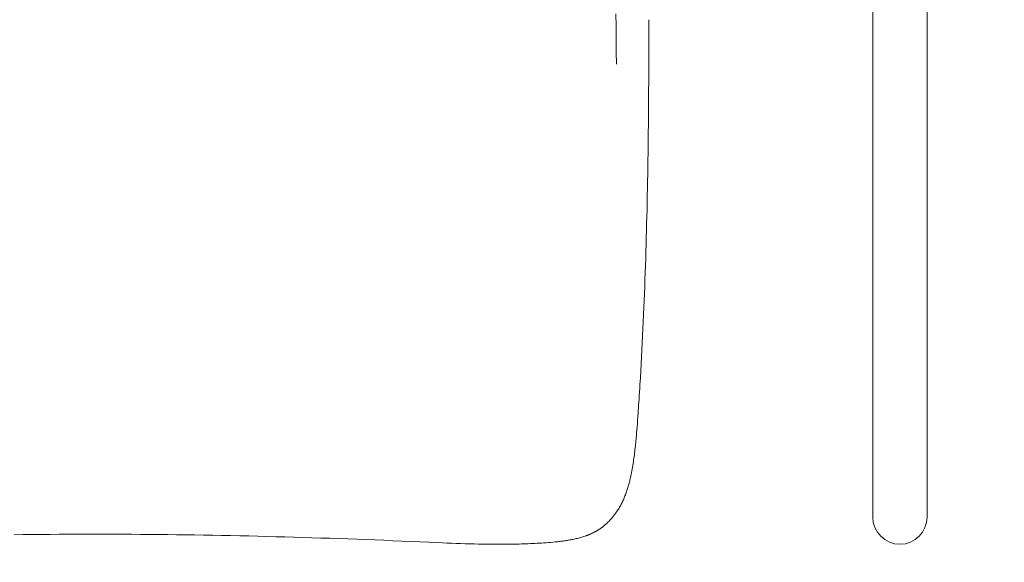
# Model space of a CAD drawing. Header units: millimetres. Extents: x 2016045 to 2079203, y -1576958 to -1542749.
# Tile 39 of 109: x 2032288 to 2032778, y -1557505 to -1557235. Entities that reach past the tile are written whole.
import ezdxf

# ---------------------------------------------------------------- set-up
doc = ezdxf.new("R2010")
doc.units = ezdxf.units.MM
doc.header["$MEASUREMENT"] = 0
doc.layers.add('Wymiarowanie', color=7, linetype='Continuous')
doc.layers.add('Wymiarowanie_Nr_pióra__1', color=7, linetype='Continuous', lineweight=0)
doc.layers.add('Wyposazenie Wew - Urzadzenia Sanitarne_Nr_pióra__6', color=8, linetype='Continuous', lineweight=0)
for name, color, linetype, lineweight, true_color in [('Wymiarowanie_Nr_pióra__3', 7, 'Continuous', 35, 0x008200), ('Wyposazenie Wew - Meble 3D_Nr_pióra__12', 7, 'Continuous', 5, 0x9f9f9f), ('Wyposazenie Wew - Urzadzenia Sanitarne_Nr_pióra__12', 7, 'Continuous', 5, 0x9f9f9f)]:
    doc.layers.add(name, color=color, linetype=linetype, lineweight=lineweight, true_color=true_color)
doc.styles.add('GENERATED_STYLE_1', font='arial.ttf')
doc.dimstyles.new('GENERATED_STYLE__3', dxfattribs={"dimtxt": 125, "dimasz": 114, "dimexe": 0.18, "dimexo": 0, "dimgap": 0.09, "dimtad": 1, "dimdec": 0, "dimlfac": 0.1, "dimzin": 0, "dimdsep": 46, "dimtxsty": 'GENERATED_STYLE_1', "dimblk": 'ARROWHEAD_2', "dimblk1": 'ARROWHEAD_2', "dimblk2": 'ARROWHEAD_2', "dimcen": 0.09, "dimclrd": 7, "dimclre": 7, "dimclrt": 7, "dimadec": 4, "dimazin": 0, "dimtfac": 1, "dimtdec": 4, "dimtmove": 0, "dimatfit": 3, "dimfxl": 0, "dimtolj": 1, "dimtzin": 0, "dimarcsym": 0})

# ---------------------------------------------------------------- blocks, each defined once
blk = doc.blocks.new('*D126', base_point=(1682719.62, -1237567.41))
at = {"layer": 'Wymiarowanie_Nr_pióra__1', "linetype": 'Continuous'}
for p, q in [((2044173.52, -1556060.94), (2043948.52, -1556060.94)), ((2044061.02, -1559800.94), (2044061.02, -1556060.94)), ((2044173.52, -1559800.94), (2043948.52, -1559800.94))]:
    blk.add_line(p, q, dxfattribs=at)
at = {"layer": 'Wymiarowanie_Nr_pióra__3', "linetype": 'Continuous'}
for p, q in [((2043986.02, -1556017.64), (2044136.02, -1556104.24)), ((2043986.02, -1559757.64), (2044136.02, -1559844.24))]:
    blk.add_line(p, q, dxfattribs=at)
at = {"layer": 'Wymiarowanie_Nr_pióra__1', "insert": (2044036.02, -1558073.23), "char_height": 125, "attachment_point": 7, "rotation": 90, "style": 'GENERATED_STYLE_1'}
blk.add_mtext('\\A1;{\\fArial|b0|i0|c238|p38;374}', dxfattribs=at)
blk = doc.blocks.new('ARROWHEAD_2')
at = {"color": 0, "linetype": 'Continuous', "lineweight": 0}
for p, q in [((-0.3781, -0.655), (0.3781, 0.655)), ((0, 0), (-1, 0))]:
    blk.add_line(p, q, dxfattribs=at)
blk = doc.blocks.new('*D143', base_point=(1682719.62, -1237567.41))
at = {"layer": 'Wymiarowanie_Nr_pióra__1', "linetype": 'Continuous'}
for p, q in [((2021278.91, -1556060.94), (2021053.91, -1556060.94)), ((2021166.41, -1559800.94), (2021166.41, -1556060.94)), ((2021278.91, -1559800.94), (2021053.91, -1559800.94))]:
    blk.add_line(p, q, dxfattribs=at)
at = {"layer": 'Wymiarowanie_Nr_pióra__3', "linetype": 'Continuous'}
for p, q in [((2021091.41, -1556017.64), (2021241.41, -1556104.24)), ((2021091.41, -1559757.64), (2021241.41, -1559844.24))]:
    blk.add_line(p, q, dxfattribs=at)
at = {"layer": 'Wymiarowanie_Nr_pióra__1', "insert": (2021141.41, -1558073.23), "char_height": 125, "attachment_point": 7, "rotation": 90, "style": 'GENERATED_STYLE_1'}
blk.add_mtext('\\A1;{\\fArial|b0|i0|c238|p38;374}', dxfattribs=at)

msp = doc.modelspace()

# ---------------------------------------------------------------- linework, layer by layer
at = {"layer": 'Wyposazenie Wew - Meble 3D_Nr_pióra__12', "linetype": 'Continuous'}
for p, q in [((2032712.16, -1556948.97), (2032712.16, -1557482.24)), ((2032739.2, -1556948.97), (2032739.2, -1557482.24))]:
    msp.add_line(p, q, dxfattribs=at)
msp.add_arc((2032725.68, -1557482.24), 13.52, 180, 0, dxfattribs=at)
at = {"layer": 'Wyposazenie Wew - Urzadzenia Sanitarne_Nr_pióra__12', "linetype": 'Continuous'}
for p, q in [((2032584.47, -1557232.06), (2032584.54, -1557238.33)), ((2032584.54, -1557238.33), (2032584.6, -1557244.59)), ((2032584.6, -1557244.59), (2032584.66, -1557250.86)), ((2032584.66, -1557250.86), (2032584.72, -1557257.13))]:
    msp.add_line(p, q, dxfattribs=at)
at = {"layer": 'Wyposazenie Wew - Urzadzenia Sanitarne_Nr_pióra__6', "linetype": 'Continuous'}
for p, q in [((2032600.83, -1557234.93), (2032600.83, -1557238.43)), ((2032600.83, -1557238.43), (2032600.83, -1557241.92)), ((2032600.83, -1557241.92), (2032600.83, -1557245.41)), ((2032600.82, -1557248.91), (2032600.81, -1557252.4)), ((2032600.83, -1557245.41), (2032600.82, -1557248.91)), ((2032600.81, -1557252.4), (2032600.8, -1557255.89)), ((2032600.79, -1557259.38), (2032600.78, -1557262.88)), ((2032600.8, -1557255.89), (2032600.79, -1557259.38)), ((2032600.78, -1557262.88), (2032600.76, -1557266.37)), ((2032600.76, -1557266.37), (2032600.74, -1557269.86)), ((2032600.72, -1557273.36), (2032600.69, -1557276.85)), ((2032600.74, -1557269.86), (2032600.72, -1557273.36)), ((2032600.69, -1557276.85), (2032600.66, -1557280.34)), ((2032600.63, -1557283.83), (2032600.6, -1557287.33)), ((2032600.66, -1557280.34), (2032600.63, -1557283.83)), ((2032600.6, -1557287.33), (2032600.56, -1557290.82)), ((2032600.56, -1557290.82), (2032600.52, -1557294.31)), ((2032600.48, -1557297.81), (2032600.43, -1557301.3)), ((2032600.52, -1557294.31), (2032600.48, -1557297.81)), ((2032600.43, -1557301.3), (2032600.38, -1557304.79)), ((2032600.33, -1557308.28), (2032600.27, -1557311.78)), ((2032600.38, -1557304.79), (2032600.33, -1557308.28)), ((2032600.27, -1557311.78), (2032600.21, -1557315.27)), ((2032600.21, -1557315.27), (2032600.14, -1557318.76)), ((2032600.07, -1557322.25), (2032600, -1557325.75)), ((2032600.14, -1557318.76), (2032600.07, -1557322.25)), ((2032600, -1557325.75), (2032599.93, -1557329.24)), ((2032599.84, -1557332.73), (2032599.76, -1557336.22)), ((2032599.93, -1557329.24), (2032599.84, -1557332.73)), ((2032599.76, -1557336.22), (2032599.67, -1557339.71)), ((2032599.67, -1557339.71), (2032599.58, -1557343.21)), ((2032599.48, -1557346.7), (2032599.38, -1557350.19)), ((2032599.58, -1557343.21), (2032599.48, -1557346.7)), ((2032599.38, -1557350.19), (2032599.27, -1557353.68)), ((2032599.16, -1557357.17), (2032599.04, -1557360.66)), ((2032599.27, -1557353.68), (2032599.16, -1557357.17)), ((2032599.04, -1557360.66), (2032598.92, -1557364.15)), ((2032598.92, -1557364.15), (2032598.79, -1557367.64)), ((2032598.66, -1557371.13), (2032598.52, -1557374.62)), ((2032598.79, -1557367.64), (2032598.66, -1557371.13)), ((2032598.52, -1557374.62), (2032598.38, -1557378.11)), ((2032598.23, -1557381.6), (2032598.08, -1557385.09)), ((2032598.38, -1557378.11), (2032598.23, -1557381.6)), ((2032598.08, -1557385.09), (2032597.92, -1557388.58)), ((2032597.92, -1557388.58), (2032597.75, -1557392.07)), ((2032597.58, -1557395.56), (2032597.4, -1557399.05)), ((2032597.75, -1557392.07), (2032597.58, -1557395.56)), ((2032597.4, -1557399.05), (2032597.22, -1557402.54)), ((2032597.03, -1557406.03), (2032596.83, -1557409.51)), ((2032597.22, -1557402.54), (2032597.03, -1557406.03)), ((2032596.83, -1557409.51), (2032596.63, -1557413)), ((2032596.63, -1557413), (2032596.41, -1557416.49)), ((2032596.2, -1557419.97), (2032596.09, -1557421.72)), ((2032596.31, -1557418.23), (2032596.2, -1557419.97)), ((2032596.41, -1557416.49), (2032596.31, -1557418.23)), ((2032595.97, -1557423.46), (2032595.74, -1557426.94)), ((2032596.09, -1557421.72), (2032595.97, -1557423.46)), ((2032595.5, -1557430.43), (2032595.38, -1557432.17)), ((2032595.74, -1557426.94), (2032595.5, -1557430.43)), ((2032595.13, -1557435.65), (2032595, -1557437.4)), ((2032595.26, -1557433.91), (2032595.13, -1557435.65)), ((2032595.38, -1557432.17), (2032595.26, -1557433.91)), ((2032594.79, -1557440.01), (2032594.72, -1557440.88)), ((2032594.86, -1557439.14), (2032594.79, -1557440.01)), ((2032595, -1557437.4), (2032594.86, -1557439.14)), ((2032594.33, -1557445.23), (2032594.24, -1557446.1)), ((2032594.41, -1557444.36), (2032594.33, -1557445.23)), ((2032594.49, -1557443.49), (2032594.41, -1557444.36)), ((2032594.57, -1557442.62), (2032594.49, -1557443.49)), ((2032594.65, -1557441.75), (2032594.57, -1557442.62)), ((2032594.72, -1557440.88), (2032594.65, -1557441.75)), ((2032593.75, -1557450.43), (2032593.64, -1557451.3)), ((2032593.86, -1557449.57), (2032593.75, -1557450.43)), ((2032593.96, -1557448.7), (2032593.86, -1557449.57)), ((2032594.06, -1557447.83), (2032593.96, -1557448.7)), ((2032594.15, -1557446.96), (2032594.06, -1557447.83)), ((2032594.24, -1557446.1), (2032594.15, -1557446.96)), ((2032593.16, -1557454.76), (2032593.02, -1557455.62)), ((2032593.29, -1557453.9), (2032593.16, -1557454.76)), ((2032593.41, -1557453.03), (2032593.29, -1557453.9)), ((2032593.53, -1557452.17), (2032593.41, -1557453.03)), ((2032593.64, -1557451.3), (2032593.53, -1557452.17)), ((2032592.28, -1557459.86), (2032592.17, -1557460.41)), ((2032592.39, -1557459.31), (2032592.28, -1557459.86)), ((2032592.49, -1557458.76), (2032592.39, -1557459.31)), ((2032592.59, -1557458.21), (2032592.49, -1557458.76)), ((2032592.74, -1557457.35), (2032592.59, -1557458.21)), ((2032592.88, -1557456.49), (2032592.74, -1557457.35)), ((2032593.02, -1557455.62), (2032592.88, -1557456.49)), ((2032591.19, -1557464.78), (2032591.05, -1557465.33)), ((2032591.32, -1557464.24), (2032591.19, -1557464.78)), ((2032591.46, -1557463.7), (2032591.32, -1557464.24)), ((2032591.58, -1557463.15), (2032591.46, -1557463.7)), ((2032591.71, -1557462.6), (2032591.58, -1557463.15)), ((2032591.83, -1557462.06), (2032591.71, -1557462.6)), ((2032591.95, -1557461.51), (2032591.83, -1557462.06)), ((2032592.06, -1557460.96), (2032591.95, -1557461.51)), ((2032592.17, -1557460.41), (2032592.06, -1557460.96)), ((2032589.58, -1557470.15), (2032589.39, -1557470.68)), ((2032589.76, -1557469.62), (2032589.58, -1557470.15)), ((2032589.94, -1557469.09), (2032589.76, -1557469.62)), ((2032590.12, -1557468.56), (2032589.94, -1557469.09)), ((2032590.28, -1557468.02), (2032590.12, -1557468.56)), ((2032590.45, -1557467.49), (2032590.28, -1557468.02)), ((2032590.61, -1557466.95), (2032590.45, -1557467.49)), ((2032590.76, -1557466.41), (2032590.61, -1557466.95)), ((2032590.91, -1557465.87), (2032590.76, -1557466.41)), ((2032591.05, -1557465.33), (2032590.91, -1557465.87)), ((2032587.63, -1557474.8), (2032587.38, -1557475.31)), ((2032587.87, -1557474.3), (2032587.63, -1557474.8)), ((2032588.11, -1557473.79), (2032587.87, -1557474.3)), ((2032588.34, -1557473.28), (2032588.11, -1557473.79)), ((2032588.56, -1557472.76), (2032588.34, -1557473.28)), ((2032588.78, -1557472.25), (2032588.56, -1557472.76)), ((2032588.99, -1557471.73), (2032588.78, -1557472.25)), ((2032589.19, -1557471.2), (2032588.99, -1557471.73)), ((2032589.39, -1557470.68), (2032589.19, -1557471.2)), ((2032584.81, -1557479.66), (2032584.49, -1557480.12)), ((2032585.13, -1557479.19), (2032584.81, -1557479.66)), ((2032585.43, -1557478.72), (2032585.13, -1557479.19)), ((2032585.73, -1557478.25), (2032585.43, -1557478.72)), ((2032586.03, -1557477.77), (2032585.73, -1557478.25)), ((2032586.31, -1557477.28), (2032586.03, -1557477.77)), ((2032586.59, -1557476.79), (2032586.31, -1557477.28)), ((2032586.86, -1557476.3), (2032586.59, -1557476.79)), ((2032587.12, -1557475.81), (2032586.86, -1557476.3)), ((2032587.38, -1557475.31), (2032587.12, -1557475.81)), ((2032580.49, -1557484.81), (2032580.29, -1557485.01)), ((2032580.69, -1557484.62), (2032580.49, -1557484.81)), ((2032580.89, -1557484.42), (2032580.69, -1557484.62)), ((2032581.08, -1557484.22), (2032580.89, -1557484.42)), ((2032581.28, -1557484.02), (2032581.08, -1557484.22)), ((2032581.47, -1557483.81), (2032581.28, -1557484.02)), ((2032581.67, -1557483.61), (2032581.47, -1557483.81)), ((2032581.86, -1557483.4), (2032581.67, -1557483.61)), ((2032582.04, -1557483.2), (2032581.86, -1557483.4)), ((2032582.23, -1557482.99), (2032582.04, -1557483.2)), ((2032582.42, -1557482.77), (2032582.23, -1557482.99)), ((2032582.6, -1557482.56), (2032582.42, -1557482.77)), ((2032582.78, -1557482.35), (2032582.6, -1557482.56)), ((2032582.96, -1557482.13), (2032582.78, -1557482.35)), ((2032583.14, -1557481.91), (2032582.96, -1557482.13)), ((2032583.31, -1557481.69), (2032583.14, -1557481.91)), ((2032583.49, -1557481.47), (2032583.31, -1557481.69)), ((2032583.83, -1557481.03), (2032583.49, -1557481.47)), ((2032584.16, -1557480.58), (2032583.83, -1557481.03)), ((2032584.49, -1557480.12), (2032584.16, -1557480.58)), ((2032573.97, -1557489.64), (2032573.72, -1557489.77)), ((2032574.22, -1557489.5), (2032573.97, -1557489.64)), ((2032574.46, -1557489.36), (2032574.22, -1557489.5)), ((2032574.7, -1557489.22), (2032574.46, -1557489.36)), ((2032574.94, -1557489.08), (2032574.7, -1557489.22)), ((2032575.18, -1557488.94), (2032574.94, -1557489.08)), ((2032575.42, -1557488.79), (2032575.18, -1557488.94)), ((2032575.66, -1557488.64), (2032575.42, -1557488.79)), ((2032575.9, -1557488.49), (2032575.66, -1557488.64)), ((2032576.13, -1557488.33), (2032575.9, -1557488.49)), ((2032576.36, -1557488.18), (2032576.13, -1557488.33)), ((2032576.6, -1557488.02), (2032576.36, -1557488.18)), ((2032576.82, -1557487.86), (2032576.6, -1557488.02)), ((2032577.05, -1557487.69), (2032576.82, -1557487.86)), ((2032577.28, -1557487.53), (2032577.05, -1557487.69)), ((2032577.51, -1557487.36), (2032577.28, -1557487.53)), ((2032577.73, -1557487.19), (2032577.51, -1557487.36)), ((2032577.95, -1557487.02), (2032577.73, -1557487.19)), ((2032578.17, -1557486.85), (2032577.95, -1557487.02)), ((2032578.39, -1557486.67), (2032578.17, -1557486.85)), ((2032578.61, -1557486.49), (2032578.39, -1557486.67)), ((2032578.82, -1557486.31), (2032578.61, -1557486.49)), ((2032579.04, -1557486.13), (2032578.82, -1557486.31)), ((2032579.25, -1557485.95), (2032579.04, -1557486.13)), ((2032579.46, -1557485.76), (2032579.25, -1557485.95)), ((2032579.67, -1557485.58), (2032579.46, -1557485.76)), ((2032579.88, -1557485.39), (2032579.67, -1557485.58)), ((2032580.08, -1557485.2), (2032579.88, -1557485.39)), ((2032580.29, -1557485.01), (2032580.08, -1557485.2)), ((2032285.33, -1557491.01), (2032289.82, -1557490.95)), ((2032289.82, -1557490.95), (2032294.3, -1557490.9)), ((2032294.3, -1557490.9), (2032298.79, -1557490.86)), ((2032298.79, -1557490.86), (2032303.27, -1557490.83)), ((2032303.27, -1557490.83), (2032307.75, -1557490.8)), ((2032307.75, -1557490.8), (2032312.24, -1557490.78)), ((2032312.24, -1557490.78), (2032316.72, -1557490.76)), ((2032316.72, -1557490.76), (2032321.2, -1557490.75)), ((2032321.2, -1557490.75), (2032325.69, -1557490.75)), ((2032330.17, -1557490.75), (2032325.69, -1557490.75)), ((2032334.66, -1557490.76), (2032330.17, -1557490.75)), ((2032339.14, -1557490.77), (2032334.66, -1557490.76)), ((2032343.62, -1557490.8), (2032339.14, -1557490.77)), ((2032348.11, -1557490.83), (2032343.62, -1557490.8)), ((2032352.59, -1557490.86), (2032348.11, -1557490.83)), ((2032357.08, -1557490.9), (2032352.59, -1557490.86)), ((2032361.56, -1557490.95), (2032357.08, -1557490.9)), ((2032366.04, -1557491.01), (2032361.56, -1557490.95)), ((2032370.53, -1557491.07), (2032366.04, -1557491.01)), ((2032375.01, -1557491.13), (2032370.53, -1557491.07)), ((2032379.49, -1557491.2), (2032375.01, -1557491.13)), ((2032383.98, -1557491.28), (2032379.49, -1557491.2)), ((2032388.46, -1557491.37), (2032383.98, -1557491.28)), ((2032392.94, -1557491.46), (2032388.46, -1557491.37)), ((2032397.43, -1557491.55), (2032392.94, -1557491.46)), ((2032401.91, -1557491.65), (2032397.43, -1557491.55)), ((2032406.39, -1557491.76), (2032401.91, -1557491.65)), ((2032410.87, -1557491.87), (2032406.39, -1557491.76)), ((2032415.36, -1557491.99), (2032410.87, -1557491.87)), ((2032419.84, -1557492.11), (2032415.36, -1557491.99)), ((2032424.32, -1557492.24), (2032419.84, -1557492.11)), ((2032428.8, -1557492.38), (2032424.32, -1557492.24)), ((2032433.28, -1557492.51), (2032428.8, -1557492.38)), ((2032437.77, -1557492.66), (2032433.28, -1557492.51)), ((2032442.25, -1557492.81), (2032437.77, -1557492.66)), ((2032446.73, -1557492.96), (2032442.25, -1557492.81)), ((2032451.21, -1557493.12), (2032446.73, -1557492.96)), ((2032455.69, -1557493.29), (2032451.21, -1557493.12)), ((2032460.17, -1557493.46), (2032455.69, -1557493.29)), ((2032464.65, -1557493.63), (2032460.17, -1557493.46)), ((2032469.13, -1557493.81), (2032464.65, -1557493.63)), ((2032473.61, -1557494), (2032469.13, -1557493.81)), ((2032478.09, -1557494.19), (2032473.61, -1557494)), ((2032482.57, -1557494.38), (2032478.09, -1557494.19)), ((2032487.05, -1557494.58), (2032482.57, -1557494.38)), ((2032491.53, -1557494.78), (2032487.05, -1557494.58)), ((2032554.26, -1557494.61), (2032553.14, -1557494.72)), ((2032554.81, -1557494.55), (2032554.26, -1557494.61)), ((2032555.37, -1557494.49), (2032554.81, -1557494.55)), ((2032555.93, -1557494.43), (2032555.37, -1557494.49)), ((2032556.48, -1557494.37), (2032555.93, -1557494.43)), ((2032557.04, -1557494.3), (2032556.48, -1557494.37)), ((2032557.6, -1557494.23), (2032557.04, -1557494.3)), ((2032558.15, -1557494.15), (2032557.6, -1557494.23)), ((2032558.71, -1557494.08), (2032558.15, -1557494.15)), ((2032559.26, -1557494), (2032558.71, -1557494.08)), ((2032559.82, -1557493.91), (2032559.26, -1557494)), ((2032560.37, -1557493.82), (2032559.82, -1557493.91)), ((2032560.92, -1557493.73), (2032560.37, -1557493.82)), ((2032561.47, -1557493.63), (2032560.92, -1557493.73)), ((2032562.03, -1557493.53), (2032561.47, -1557493.63)), ((2032562.58, -1557493.43), (2032562.03, -1557493.53)), ((2032563.13, -1557493.32), (2032562.58, -1557493.43)), ((2032563.68, -1557493.21), (2032563.13, -1557493.32)), ((2032564.22, -1557493.09), (2032563.68, -1557493.21)), ((2032564.77, -1557492.97), (2032564.22, -1557493.09)), ((2032565.32, -1557492.84), (2032564.77, -1557492.97)), ((2032565.86, -1557492.7), (2032565.32, -1557492.84)), ((2032566.4, -1557492.56), (2032565.86, -1557492.7)), ((2032566.95, -1557492.42), (2032566.4, -1557492.56)), ((2032567.48, -1557492.26), (2032566.95, -1557492.42)), ((2032568.02, -1557492.1), (2032567.48, -1557492.26)), ((2032568.56, -1557491.93), (2032568.02, -1557492.1)), ((2032569.09, -1557491.76), (2032568.56, -1557491.93)), ((2032569.62, -1557491.58), (2032569.09, -1557491.76)), ((2032569.88, -1557491.48), (2032569.62, -1557491.58)), ((2032570.15, -1557491.38), (2032569.88, -1557491.48)), ((2032570.41, -1557491.28), (2032570.15, -1557491.38)), ((2032570.67, -1557491.18), (2032570.41, -1557491.28)), ((2032570.93, -1557491.08), (2032570.67, -1557491.18)), ((2032571.19, -1557490.97), (2032570.93, -1557491.08)), ((2032571.45, -1557490.86), (2032571.19, -1557490.97)), ((2032571.71, -1557490.75), (2032571.45, -1557490.86)), ((2032571.96, -1557490.64), (2032571.71, -1557490.75)), ((2032572.22, -1557490.52), (2032571.96, -1557490.64)), ((2032572.47, -1557490.4), (2032572.22, -1557490.52)), ((2032572.72, -1557490.28), (2032572.47, -1557490.4)), ((2032572.98, -1557490.16), (2032572.72, -1557490.28)), ((2032573.23, -1557490.03), (2032572.98, -1557490.16)), ((2032573.48, -1557489.9), (2032573.23, -1557490.03)), ((2032573.72, -1557489.77), (2032573.48, -1557489.9)), ((2032496.01, -1557494.97), (2032491.53, -1557494.78)), ((2032498.25, -1557495.07), (2032496.01, -1557494.97)), ((2032500.49, -1557495.16), (2032498.25, -1557495.07)), ((2032502.73, -1557495.25), (2032500.49, -1557495.16)), ((2032504.97, -1557495.33), (2032502.73, -1557495.25)), ((2032507.21, -1557495.41), (2032504.97, -1557495.33)), ((2032509.45, -1557495.48), (2032507.21, -1557495.41)), ((2032511.69, -1557495.55), (2032509.45, -1557495.48)), ((2032513.93, -1557495.61), (2032511.69, -1557495.55)), ((2032516.18, -1557495.66), (2032513.93, -1557495.61)), ((2032518.42, -1557495.7), (2032516.18, -1557495.66)), ((2032519.54, -1557495.72), (2032518.42, -1557495.7)), ((2032520.66, -1557495.73), (2032519.54, -1557495.72)), ((2032521.78, -1557495.74), (2032520.66, -1557495.73)), ((2032522.9, -1557495.75), (2032521.78, -1557495.74)), ((2032524.02, -1557495.76), (2032522.9, -1557495.75)), ((2032525.14, -1557495.76), (2032524.02, -1557495.76)), ((2032526.26, -1557495.77), (2032525.14, -1557495.76)), ((2032527.39, -1557495.76), (2032526.26, -1557495.77)), ((2032528.51, -1557495.76), (2032527.39, -1557495.76)), ((2032529.63, -1557495.75), (2032528.51, -1557495.76)), ((2032530.75, -1557495.74), (2032529.63, -1557495.75)), ((2032531.87, -1557495.73), (2032530.75, -1557495.74)), ((2032532.99, -1557495.71), (2032531.87, -1557495.73)), ((2032534.11, -1557495.69), (2032532.99, -1557495.71)), ((2032535.23, -1557495.67), (2032534.11, -1557495.69)), ((2032536.35, -1557495.64), (2032535.23, -1557495.67)), ((2032537.47, -1557495.61), (2032536.35, -1557495.64)), ((2032538.59, -1557495.57), (2032537.47, -1557495.61)), ((2032539.71, -1557495.53), (2032538.59, -1557495.57)), ((2032540.83, -1557495.49), (2032539.71, -1557495.53)), ((2032541.95, -1557495.44), (2032540.83, -1557495.49)), ((2032543.07, -1557495.39), (2032541.95, -1557495.44)), ((2032544.19, -1557495.33), (2032543.07, -1557495.39)), ((2032545.31, -1557495.27), (2032544.19, -1557495.33)), ((2032546.43, -1557495.21), (2032545.31, -1557495.27)), ((2032547.55, -1557495.14), (2032546.43, -1557495.21)), ((2032548.67, -1557495.07), (2032547.55, -1557495.14)), ((2032549.79, -1557494.99), (2032548.67, -1557495.07)), ((2032550.91, -1557494.91), (2032549.79, -1557494.99)), ((2032552.02, -1557494.81), (2032550.91, -1557494.91)), ((2032553.14, -1557494.72), (2032552.02, -1557494.81))]:
    msp.add_line(p, q, dxfattribs=at)

# ---------------------------------------------------------------- dimensions: what is measured, and where the dimension line sits
at = {"layer": 'Wymiarowanie', "linetype": 'Continuous'}
for base, p1, picture, middle in [((2044061.02, -1556060.94), (2020876.35, -1559800.94), '*D126', (2043973.52, -1557930.94)), ((2021166.41, -1556060.94), (2044226.02, -1559800.94), '*D143', (2021078.91, -1557930.94))]:
    dim = msp.add_linear_dim(base=base, p1=p1, p2=(2020826.35, -1556060.94), angle=90, dimstyle='GENERATED_STYLE__3', dxfattribs=at)
    dim.commit()
    dim.dimension.update_dxf_attribs({"geometry": picture, "text_midpoint": middle, "dimtype": 160, "text_rotation": 90})

doc.saveas('drawing.dxf')
